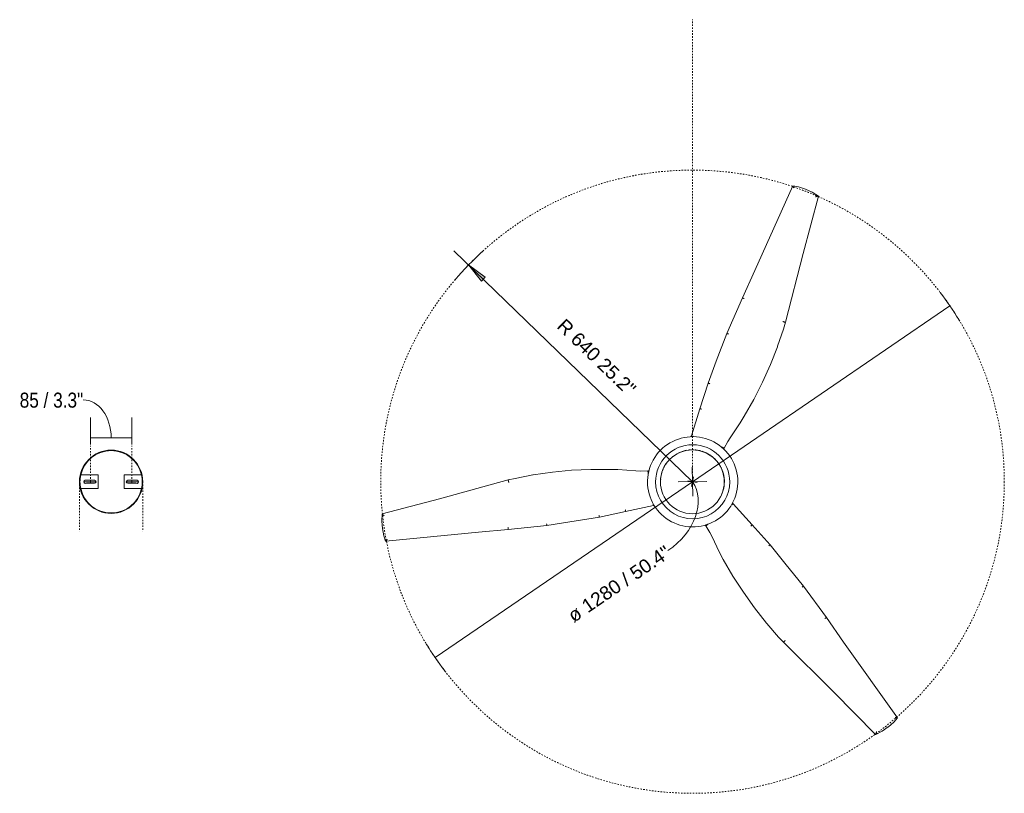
# Model space of a CAD drawing. Header units: millimetres. Extents: x 5770 to 11194, y -3107 to 7544.
# Tile 3 of 3: x 9173 to 11194, y 5955 to 7544. Entities that reach past the tile are written whole.
import ezdxf

# ---------------------------------------------------------------- set-up
doc = ezdxf.new("R2010")
doc.units = ezdxf.units.MM
doc.linetypes.add('Dash', pattern=[6, 3, -3])
doc.linetypes.add('Hidden', pattern=[7.14375, 4.7625, -2.38125])
doc.layers.add('A-ANNO-DIMS', color=7, linetype='Dash', lineweight=9, true_color=0xd2d2d2)
doc.layers.add('A-ANNO-DIMS-14', color=7, linetype='Continuous', lineweight=9)
doc.layers.add('E-LITE-EQPM', color=7, linetype='Continuous', lineweight=20)
doc.styles.add('Arial', font='arial.ttf', dxfattribs={"height": 28})
doc.styles.add('Arial Narrow', font='ARIALN.TTF', dxfattribs={"height": 30.8})
doc.dimstyles.new('Diameter_-_3mm_Arial', dxfattribs={"dimscale": 304.8, "dimtxt": 28.567263, "dimasz": 0, "dimexe": 0.110236, "dimexo": 0, "dimgap": 0.068898, "dimtad": 1, "dimjust": 3, "dimdec": 0, "dimzin": 0, "dimdsep": 46, "dimtxsty": 'Arial', "dimblk1": 'NONE', "dimblk2": 'NONE', "dimsah": 1, "dimcen": 0.09, "dimadec": 0, "dimazin": 0, "dimtfac": 1, "dimtdec": 4, "dimtix": 1, "dimtmove": 0, "dimatfit": 2, "dimfxl": 1, "dimtvp": 1, "dimtolj": 1, "dimtzin": 0, "dimarcsym": 2})
doc.dimstyles.new('FARO_-_2_2mm_Arial_Narrow_mm_Inch_Right', dxfattribs={"dimscale": 304.8, "dimtxt": 31.521674, "dimasz": 0, "dimexe": 0.137795, "dimexo": 0.0625, "dimgap": 0.022966, "dimtad": 1, "dimdec": 0, "dimzin": 0, "dimdsep": 46, "dimtxsty": 'Arial Narrow', "dimblk1": 'NONE', "dimblk2": 'NONE', "dimsah": 1, "dimcen": 0.09, "dimadec": 0, "dimazin": 0, "dimtfac": 1, "dimtdec": 4, "dimtix": 1, "dimtmove": 1, "dimatfit": 3, "dimfxl": 0.045932, "dimfxlon": 1, "dimtvp": 1, "dimtolj": 1, "dimtzin": 0, "dimarcsym": 2})
doc.dimstyles.new('Radial_-_3mm_Arial', dxfattribs={"dimscale": 304.8, "dimtxt": 28.567263, "dimasz": 0.137795, "dimexe": 0.137795, "dimexo": 0, "dimgap": 0.080381, "dimtad": 1, "dimjust": 3, "dimdec": 0, "dimzin": 0, "dimdsep": 46, "dimtxsty": 'Arial', "dimsah": 1, "dimcen": 0.09, "dimdle": 0.137795, "dimadec": 0, "dimazin": 0, "dimtfac": 1, "dimtdec": 4, "dimtix": 1, "dimtmove": 0, "dimatfit": 2, "dimfxl": 1, "dimtvp": 1, "dimtfill": 1, "dimtolj": 1, "dimtzin": 0, "dimarcsym": 2})

# ---------------------------------------------------------------- blocks, each defined once
blk = doc.blocks.new('32006-10 - 32006 ETERFAN Matt black ceiling fan with DC motor-500507-Planta_PDF')
at = {"layer": 'E-LITE-EQPM'}
for p, q in [((97.9, 378.8), (89.6, 299.3)), ((89.6, 299.3), (80.3, 239.3)), ((80.3, 239.3), (72.5, 191.5)), ((72.5, 191.5), (61, 137.6)), ((61, 137.6), (48.7, 80.5)), ((61, 137.6), (60.9, 137.6)), ((48.7, 80.5), (48.5, 78.8)), ((-150.1, -14.9), (-94.4, 2.7)), ((-94.4, 2.7), (-92.4, 3.5)), ((-202.7, -31.6), (-150.1, -14.9)), ((-150.1, -14.9), (-150, -15)), ((-248, -48.4), (-202.7, -31.6)), ((-304.8, -70), (-248, -48.4)), ((-377.9, -102.1), (-304.8, -70)), ((45.1, -82.8), (43.5, -81.6)), ((88.4, -122), (45.1, -82.8)), ((88.4, -122), (88.5, -121.9)), ((129.4, -158.9), (88.4, -122)), ((166.9, -189.4), (129.4, -158.9)), ((214.2, -227.6), (166.9, -189.4)), ((278.9, -274.4), (214.2, -227.6))]:
    blk.add_line(p, q, dxfattribs=at)
at = {"layer": 'E-LITE-EQPM', "flags": 128}
for points in [[(-3.8, 378.7), (34.8, 519.6), (65.6, 637.3)], [(65.7, 637.4), (80.8, 638.1), (95.8, 636.9), (96, 636.9)], [(96, 636.9), (110.7, 633.8), (121.7, 630.2)], [(121.7, 630.1), (103.4, 439.8), (97.9, 378.8)], [(-14.2, 327.9), (-7.1, 364.3), (-3.8, 378.7)], [(-25.6, 169.5), (-25.6, 209), (-23.7, 248.6), (-19.9, 287.9), (-14.3, 327.1), (-14.2, 327.9)], [(-22.6, 116.4), (-25.1, 153.6), (-25.6, 169.5)], [(60.9, 137.6), (60.5, 137.7), (60, 137.8), (59.3, 138), (58.4, 138.2), (57.5, 138.4)], [(-22.5, 92), (-22, 107.6), (-22.6, 116.4)], [(0, -92.7), (-6.3, -92.5), (-12.5, -91.8), (-18.7, -90.8), (-24.8, -89.3), (-30.8, -87.4), (-36.6, -85.2), (-42.3, -82.5), (-47.7, -79.4), (-53, -76), (-58, -72.3), (-62.8, -68.2), (-67.2, -63.8), (-71.4, -59.1), (-75.2, -54.1), (-78.7, -48.9), (-81.9, -43.5), (-84.6, -37.9), (-87, -32.1), (-88.9, -26.1), (-90.5, -20), (-91.6, -13.9), (-92.4, -7.6), (-92.7, -1.4), (-92.6, 4.9), (-92, 11.1), (-91.1, 17.3), (-89.7, 23.4), (-87.9, 29.4), (-85.7, 35.3), (-83.1, 41), (-80.1, 46.6), (-76.8, 51.9), (-73.1, 56.9), (-69.1, 61.8), (-64.8, 66.3), (-60.2, 70.5), (-55.3, 74.4), (-50.1, 78), (-44.7, 81.2), (-39.1, 84), (-33.4, 86.5), (-27.4, 88.5), (-21.4, 90.2), (-15.2, 91.4), (-9, 92.3), (-2.8, 92.6), (0, 92.7)], [(-23.2, 89.4), (-22.5, 92), (-22.5, 92)], [(0, 92.7), (6.3, 92.5), (12.5, 91.8), (18.7, 90.8), (24.8, 89.3), (30.8, 87.4), (36.6, 85.2), (42.3, 82.5), (47.7, 79.4), (53, 76), (58, 72.3), (62.8, 68.2), (67.2, 63.8), (71.4, 59.1), (75.2, 54.1), (78.7, 48.9), (81.9, 43.5), (84.6, 37.9), (87, 32.1), (88.9, 26.1), (90.5, 20), (91.6, 13.9), (92.4, 7.6), (92.7, 1.4), (92.6, -4.9), (92, -11.1), (91.1, -17.3), (89.7, -23.4), (87.9, -29.4), (85.7, -35.3), (83.1, -41), (80.1, -46.6), (76.8, -51.9), (73.1, -56.9), (69.1, -61.8), (64.8, -66.3), (60.2, -70.5), (55.3, -74.4), (50.1, -78), (44.7, -81.2), (39.1, -84), (33.4, -86.5), (27.4, -88.5), (21.4, -90.2), (15.2, -91.4), (9, -92.3), (2.8, -92.6), (0, -92.7)], [(-150, -15), (-149.9, -15.4), (-149.8, -15.9), (-149.6, -16.6), (-149.3, -17.4), (-149, -18.3)], [(89.1, -25.2), (90.6, -26.8), (90.7, -26.8)], [(90.7, -26.8), (103.9, -35), (111.8, -39)], [(111.8, -39), (145.3, -55.3), (159.3, -62.8)], [(-90.3, -77), (-121.4, -97.6), (-134.9, -105.9)], [(-69.1, -64.9), (-82.9, -72.2), (-90.3, -77)], [(-66.5, -64.2), (-69.1, -64.9), (-69.1, -64.9)], [(159.3, -62.8), (193.6, -82.6), (226.8, -104), (259.1, -127), (290.2, -151.4), (290.8, -151.9)], [(-608.2, -205.7), (-433.7, -127.6), (-377.9, -102.1)], [(-134.9, -105.9), (-169.3, -125.5), (-204.6, -143.4), (-240.7, -159.6), (-277.5, -174.1), (-278.3, -174.3)], [(88.5, -121.9), (88.8, -121.6), (89.1, -121.2), (89.6, -120.6), (90.2, -120), (90.9, -119.3)], [(290.8, -151.9), (318.8, -176.2), (329.7, -186.3)], [(-278.3, -174.3), (-313.4, -186.2), (-327.6, -190.5)], [(-327.6, -190.5), (-469.1, -226.6), (-586.7, -258)], [(329.7, -186.3), (432.4, -290.1), (519, -375.6)], [(-601.3, -231.4), (-605.9, -217.1), (-608.2, -205.8)], [(-586.8, -258), (-594.8, -245.3), (-601.2, -231.6), (-601.3, -231.4)], [(484.7, -420.6), (329.1, -309.6), (278.9, -274.4)], [(519, -375.7), (512.1, -389.1), (503.6, -401.5), (503.4, -401.7)], [(503.4, -401.7), (493.4, -412.9), (484.8, -420.6)]]:
    blk.add_lwpolyline(points, dxfattribs=at)
at = {"layer": 'E-LITE-EQPM'}
for radius, start, end in [(76.1, 90, 270), (76.1, 270, 90), (65, 239.6759, 240), (65, 247.258, 270), (65, 270, 300.1884), (65, 307.5, 307.7649)]:
    blk.add_arc((0, 0), radius, start, end, dxfattribs=at)
for points, knots in [([(65.7, 637.2), (65.6, 637.2), (65.6, 637.3), (65.7, 637.4), (65.7, 637.4)], [-0.2, -0.2, -0.2, -0.2, -0.1, -0.0267368, -0.0267368, -0.0267368, -0.0267368]), ([(65.7, 637.4), (65.8, 637.4), (65.9, 637.3), (66.2, 637.1), (66.4, 636.9), (66.6, 636.8), (66.8, 636.6), (67, 636.4), (67.2, 636.3), (67.3, 636.1), (67.5, 635.9), (67.8, 635.7), (68, 635.4), (68.3, 635.1), (68.6, 634.7), (69.2, 634.1), (69.7, 633.5), (70.1, 633.1)], [-1, -1, -1, -1, -0.9, -0.8, -0.75, -0.7, -0.65, -0.6, -0.575, -0.55, -0.5, -0.45, -0.4, -0.35, -0.3, -0.2, 0, 0, 0, 0]), ([(121.7, 630.2), (121.7, 630.2), (121.8, 630.1), (121.7, 630), (121.7, 629.9), (121.6, 629.8), (121.5, 629.7), (121.3, 629.6), (121.2, 629.4), (121, 629.3), (120.9, 629.2), (120.7, 629.1), (120.5, 628.9), (120.2, 628.7), (119.9, 628.5), (119.7, 628.3), (119.4, 628.1), (119, 627.8), (118.4, 627.4), (118, 627.1), (117.8, 627)], [-1, -1, -1, -1, -0.9, -0.85, -0.8, -0.75, -0.7, -0.65, -0.6, -0.575, -0.55, -0.5, -0.45, -0.4, -0.35, -0.3, -0.25, -0.2, -0.1, 0, 0, 0, 0]), ([(89.6, 299.3), (89.6, 299.3), (89.6, 299.3), (89.3, 299.4), (88.5, 299.5), (87.4, 299.6), (86.5, 299.8), (86, 299.8)], [-0.8787324, -0.8787324, -0.8787324, -0.8787324, -0.8, -0.6, -0.4, -0.2, 0, 0, 0, 0]), ([(72.5, 191.5), (72.5, 191.5), (72.5, 191.6), (72.2, 191.6), (71.4, 191.8), (70.3, 192), (69.4, 192.2), (68.9, 192.3)], [-0.8787589, -0.8787589, -0.8787589, -0.8787589, -0.8, -0.6, -0.4, -0.2, 0, 0, 0, 0]), ([(48.7, 80.5), (48.7, 80.5), (48.7, 80.5), (48.7, 80.5), (48.6, 80.5), (48.6, 80.5), (48.5, 80.6), (48.3, 80.6), (47.9, 80.7), (47.2, 80.8), (46.3, 81.1), (45.5, 81.2), (45.2, 81.3)], [0.121122, 0.121122, 0.121122, 0.121122, 0.1666667, 0.2083333, 0.25, 0.2916667, 0.3333333, 0.4166667, 0.5, 0.6666667, 0.8333333, 1, 1, 1, 1]), ([(-94.4, 2.7), (-94.4, 2.7), (-94.4, 2.7), (-94.4, 2.6), (-94.3, 2.6), (-94.3, 2.5), (-94.3, 2.4), (-94.3, 2.2), (-94.1, 1.9), (-93.9, 1.2), (-93.6, 0.3), (-93.4, -0.4), (-93.3, -0.8)], [0.121122, 0.121122, 0.121122, 0.121122, 0.1666667, 0.2083333, 0.25, 0.2916667, 0.3333333, 0.4166667, 0.5, 0.6666667, 0.8333333, 1, 1, 1, 1]), ([(-202.7, -31.6), (-202.7, -31.6), (-202.6, -31.6), (-202.6, -31.9), (-202.3, -32.7), (-202, -33.7), (-201.7, -34.6), (-201.5, -35)], [-0.8787589, -0.8787589, -0.8787589, -0.8787589, -0.8, -0.6, -0.4, -0.2, 0, 0, 0, 0]), ([(-304.8, -70), (-304.8, -70), (-304.8, -70), (-304.7, -70.3), (-304.4, -71.1), (-303.9, -72.1), (-303.6, -73), (-303.4, -73.4)], [-0.8787324, -0.8787324, -0.8787324, -0.8787324, -0.8, -0.6, -0.4, -0.2, 0, 0, 0, 0]), ([(45.1, -82.8), (45.1, -82.8), (45.1, -82.8), (45.1, -82.8), (45.2, -82.7), (45.2, -82.7), (45.3, -82.6), (45.4, -82.5), (45.7, -82.2), (46.1, -81.7), (46.8, -80.9), (47.3, -80.4), (47.6, -80.1)], [0.121122, 0.121122, 0.121122, 0.121122, 0.1666667, 0.2083333, 0.25, 0.2916667, 0.3333333, 0.4166667, 0.5, 0.6666667, 0.8333333, 1, 1, 1, 1]), ([(129.4, -158.9), (129.4, -158.9), (129.4, -158.9), (129.6, -158.6), (130.2, -158), (130.9, -157.2), (131.5, -156.5), (131.8, -156.1)], [-0.8787589, -0.8787589, -0.8787589, -0.8787589, -0.8, -0.6, -0.4, -0.2, 0, 0, 0, 0]), ([(-608.2, -205.8), (-608.2, -205.7), (-608.2, -205.7), (-608.1, -205.7), (-608, -205.7), (-607.9, -205.7), (-607.7, -205.7), (-607.5, -205.8), (-607.3, -205.9), (-607.1, -205.9), (-607, -206), (-606.8, -206.1), (-606.5, -206.2), (-606.2, -206.3), (-605.9, -206.5), (-605.6, -206.6), (-605.2, -206.8), (-604.8, -207), (-604.2, -207.3), (-603.7, -207.5), (-603.5, -207.6)], [-1, -1, -1, -1, -0.9, -0.85, -0.8, -0.75, -0.7, -0.65, -0.6, -0.575, -0.55, -0.5, -0.45, -0.4, -0.35, -0.3, -0.25, -0.2, -0.1, 0, 0, 0, 0]), ([(214.2, -227.6), (214.2, -227.6), (214.3, -227.5), (214.4, -227.3), (214.9, -226.6), (215.6, -225.7), (216.2, -225), (216.5, -224.7)], [-0.8787324, -0.8787324, -0.8787324, -0.8787324, -0.8, -0.6, -0.4, -0.2, 0, 0, 0, 0]), ([(-586.8, -258), (-586.8, -257.9), (-586.8, -257.8), (-586.8, -257.5), (-586.7, -257.2), (-586.7, -256.9), (-586.6, -256.6), (-586.6, -256.4), (-586.5, -256.2), (-586.5, -256), (-586.4, -255.7), (-586.3, -255.4), (-586.2, -255), (-586.1, -254.6), (-585.9, -254.2), (-585.6, -253.3), (-585.4, -252.6), (-585.2, -252.1)], [-1, -1, -1, -1, -0.9, -0.8, -0.75, -0.7, -0.65, -0.6, -0.575, -0.55, -0.5, -0.45, -0.4, -0.35, -0.3, -0.2, 0, 0, 0, 0]), ([(-586.6, -257.9), (-586.6, -258), (-586.7, -258), (-586.7, -258), (-586.8, -258)], [-0.2, -0.2, -0.2, -0.2, -0.1, -0.0267368, -0.0267368, -0.0267368, -0.0267368]), ([(519, -375.7), (519, -375.8), (518.8, -375.9), (518.6, -376), (518.3, -376.1), (518, -376.2), (517.8, -376.3), (517.5, -376.4), (517.3, -376.4), (517.1, -376.5), (516.8, -376.6), (516.5, -376.6), (516.1, -376.7), (515.8, -376.8), (515.3, -376.9), (514.4, -377.1), (513.6, -377.3), (513.1, -377.3)], [-1, -1, -1, -1, -0.9, -0.8, -0.75, -0.7, -0.65, -0.6, -0.575, -0.55, -0.5, -0.45, -0.4, -0.35, -0.3, -0.2, 0, 0, 0, 0]), ([(518.8, -375.6), (518.9, -375.6), (519, -375.6), (519, -375.7), (519, -375.7)], [-0.2, -0.2, -0.2, -0.2, -0.1, -0.0267368, -0.0267368, -0.0267368, -0.0267368]), ([(484.8, -420.6), (484.8, -420.6), (484.7, -420.7), (484.6, -420.6), (484.6, -420.5), (484.6, -420.4), (484.5, -420.2), (484.5, -420), (484.4, -419.8), (484.4, -419.6), (484.4, -419.5), (484.3, -419.2), (484.3, -418.9), (484.2, -418.6), (484.2, -418.3), (484.2, -417.9), (484.1, -417.6), (484.1, -417.1), (484.1, -416.4), (484, -415.9), (484, -415.6)], [-1, -1, -1, -1, -0.9, -0.85, -0.8, -0.75, -0.7, -0.65, -0.6, -0.575, -0.55, -0.5, -0.45, -0.4, -0.35, -0.3, -0.25, -0.2, -0.1, 0, 0, 0, 0])]:
    blk.add_open_spline(points, degree=3, knots=knots, dxfattribs=at)
for points in [[(-3.8, 378.7), (-3.8, 378.7), (-3.8, 378.7), (-3.8, 378.7)], [(-3.8, 378.7), (-3.8, 378.7), (-3.8, 378.7), (-3.7, 378.7)], [(-3.7, 378.7), (-3.6, 378.7), (-3.3, 378.6), (-2.4, 378.4), (-1.3, 378.2), (0, 377.8), (1, 377.6), (1.4, 377.5)], [(97.9, 378.8), (97.8, 378.8), (97.7, 378.8), (97.4, 378.8), (96.8, 378.8), (96.1, 378.9), (95.2, 379), (94.5, 379), (94.2, 379.1)], [(-22.5, 92), (-22.5, 92), (-22.5, 92), (-22.5, 92)], [(-22.5, 92), (-22.5, 92), (-22.5, 92), (-22.5, 92)], [(-22.5, 92), (-22.4, 92), (-22.1, 91.9), (-21.2, 91.8), (-20, 91.6), (-18.6, 91.4), (-17.7, 91.3), (-17.2, 91.2)], [(90.6, -26.9), (90.6, -26.9), (90.4, -27.2), (89.8, -27.9), (89.1, -28.8), (88.2, -29.9), (87.6, -30.6), (87.3, -31)], [(90.6, -26.8), (90.7, -26.8), (90.7, -26.8), (90.7, -26.8)], [(90.7, -26.8), (90.7, -26.8), (90.6, -26.8), (90.6, -26.9)], [(-69.2, -64.9), (-69.2, -64.8), (-69.3, -64.5), (-69.6, -63.7), (-70, -62.5), (-70.5, -61.3), (-70.9, -60.4), (-71, -59.9)], [(-69.1, -64.9), (-69.1, -64.9), (-69.1, -64.9), (-69.2, -64.9)], [(-69.1, -64.9), (-69.1, -64.9), (-69.1, -64.9), (-69.1, -64.9)], [(-377.9, -102.1), (-377.9, -102.2), (-377.9, -102.2), (-377.7, -102.6), (-377.4, -103.1), (-377.1, -103.8), (-376.8, -104.6), (-376.5, -105.1), (-376.4, -105.4)], [(-327.6, -190.4), (-327.7, -190.3), (-327.8, -190), (-328, -189.2), (-328.3, -188), (-328.7, -186.7), (-329, -185.8), (-329.1, -185.3)], [(-327.6, -190.4), (-327.6, -190.4), (-327.6, -190.5), (-327.6, -190.5)], [(-327.6, -190.5), (-327.6, -190.5), (-327.6, -190.4), (-327.6, -190.4)], [(329.6, -186.4), (329.6, -186.4), (329.4, -186.7), (328.8, -187.3), (327.9, -188.2), (327, -189.2), (326.3, -189.8), (326, -190.2)], [(329.6, -186.3), (329.7, -186.3), (329.7, -186.3), (329.7, -186.3)], [(329.7, -186.3), (329.7, -186.3), (329.7, -186.3), (329.6, -186.4)], [(278.9, -274.4), (278.9, -274.4), (279, -274.3), (279.2, -274), (279.5, -273.5), (279.9, -272.9), (280.4, -272.2), (280.8, -271.6), (281, -271.4)]]:
    blk.add_open_spline(points, degree=3, dxfattribs=at)
blk = doc.blocks.new('DIMBLOCK9-Planta_PDF Fixing Holes')
at = {"layer": 'A-ANNO-DIMS-14', "color": 251, "true_color": 0x5b5b5b, "transparency": 16777216}
for p, q in [((9318.3, 6671.1), (9318.3, 6727.1)), ((9403.2, 6671.1), (9403.2, 6727.1)), ((9318.3, 6685.1), (9403.2, 6685.1)), ((9318.3, 6685.1), (9318.3, 6671.1)), ((9403.2, 6685.1), (9403.2, 6671.1))]:
    blk.add_line(p, q, dxfattribs=at)
blk.add_ellipse((9303.5, 6685.1), major_axis=(0, 78.1), ratio=0.732571, start_param=4.712389, end_param=6.283185, dxfattribs=at)
at = {"layer": 'A-ANNO-DIMS-14', "color": 0, "transparency": 16777216, "insert": (9173, 6777.9), "char_height": 30.8, "width": 156.708, "attachment_point": 1, "line_spacing_factor": 0.974696, "style": 'Arial Narrow'}
blk.add_mtext('85 / 3.3"', dxfattribs=at)
blk = doc.blocks.new('_None')
blk = doc.blocks.new('DIMBLOCK10-Planta_PDF')
at = {"layer": 'A-ANNO-DIMS-14', "color": 8, "true_color": 0x787878, "transparency": 16777216}
for p, q in [((10554.1, 6595), (11082.4, 6956.1)), ((10554.1, 6595), (10025.8, 6233.8)), ((10544.4, 6596.8), (10563.8, 6593.1)), ((10552.3, 6585.2), (10555.9, 6604.7))]:
    blk.add_line(p, q, dxfattribs=at)
for start, end in [(31.3498, 37.3659), (211.3498, 217.3659)]:
    blk.add_arc((10554.1, 6595), 640, start, end, dxfattribs=at)
blk.add_ellipse((10453.8, 6526.4), major_axis=(100.3, 68.6), ratio=0.727559, start_param=4.712389, end_param=6.283185, dxfattribs=at)
at = {"layer": 'A-ANNO-DIMS-14', "color": 0, "transparency": 16777216, "insert": (10294.6, 6327.9), "char_height": 28, "width": 292.177, "attachment_point": 1, "rotation": 34.3579, "line_spacing_factor": 0.941778, "style": 'Arial'}
blk.add_mtext('ø 1280 / 50.4"', dxfattribs=at)
blk = doc.blocks.new('DIMBLOCK11-Planta_PDF')
at = {"layer": 'A-ANNO-DIMS-14', "transparency": 16777216}
blk.add_hatch(color=256, dxfattribs=at).paths.add_polyline_path([(10094.3, 7040.1), (10120.6, 7006.9), (10128.3, 7014.8)])
for p, q in [((10554.1, 6595), (10064.1, 7069.3)), ((10094.3, 7040.1), (10120.6, 7006.9)), ((10128.3, 7014.8), (10094.3, 7040.1)), ((10120.6, 7006.9), (10128.3, 7014.8)), ((10553.6, 6624.6), (10554.6, 6565.3)), ((10524.4, 6594.5), (10583.8, 6595.4))]:
    blk.add_line(p, q, dxfattribs=at)
blk.add_arc((10554.1, 6595), 640, 132.1715, 139.6916, dxfattribs=at)
at = {"layer": 'A-ANNO-DIMS-14', "color": 0, "transparency": 16777216, "insert": (10293.1, 6932.3), "char_height": 28, "width": 245.239, "attachment_point": 1, "rotation": 315.9316, "line_spacing_factor": 0.941778, "style": 'Arial', "bg_fill": 3, "box_fill_scale": 1.25, "bg_fill_color": 256, "bg_fill_true_color": 13158600, "bg_fill_transparency": 0}
blk.add_mtext('R 640 25.2"', dxfattribs=at)

msp = doc.modelspace()

# ---------------------------------------------------------------- linework, layer by layer
at = {"layer": 'A-ANNO-DIMS'}
for p, q in [((10554.1, 6595), (10554.1, 7544)), ((9318.3, 6595), (9318.3, 6669)), ((9403.2, 6595), (9403.2, 6669)), ((9295.7, 6595), (9295.7, 6492.8)), ((9329.5, 6595), (9329.5, 6595.8)), ((9425.7, 6595), (9425.7, 6492.8))]:
    msp.add_line(p, q, dxfattribs=at)
msp.add_circle((10554.1, 6595), 640, dxfattribs=at)
at = {"layer": 'A-ANNO-DIMS', "color": 7, "linetype": 'Hidden'}
msp.add_arc((10554.1, 6595), 65.5, 0, 180, dxfattribs=at)
at = {"layer": 'E-LITE-EQPM'}
for p, q in [((9334.1, 6608.8), (9298.3, 6608.8)), ((9329.7, 6594.8), (9304.7, 6594.8)), ((9309.9, 6597.9), (9326.6, 6597.9)), ((9326.6, 6591.7), (9309.9, 6591.7)), ((9318.3, 6591.7), (9318.3, 6597.9)), ((9334.1, 6580.8), (9334.1, 6608.8)), ((9423.2, 6608.8), (9387.4, 6608.8)), ((9387.4, 6608.8), (9387.4, 6580.8)), ((9391.7, 6594.8), (9416.7, 6594.8)), ((9394.8, 6597.9), (9411.6, 6597.9)), ((9411.6, 6591.7), (9394.8, 6591.7)), ((9403.2, 6591.7), (9403.2, 6597.9)), ((9298.3, 6580.8), (9334.1, 6580.8)), ((9387.4, 6580.8), (9423.2, 6580.8))]:
    msp.add_line(p, q, dxfattribs=at)
for centre, radius, start, end in [((9360.7, 6594.8), 65, 0, 180), ((9360.7, 6594.8), 64, 12.6361, 167.3639), ((10553.8, 6594.8), 65.5, 90, 270), ((10553.8, 6594.8), 65.5, 270, 90), ((9360.7, 6594.8), 65, 180, 0), ((9360.7, 6594.8), 64, 167.3658, 180), ((9360.7, 6594.8), 64, 180, 192.6342), ((9360.7, 6594.8), 64, 170.8911, 172.9933), ((9308.2, 6594.8), 3.5, 62.3396, 297.6604), ((9326.6, 6594.8), 3.1, 270, 90), ((9394.8, 6594.8), 3.1, 90, 270), ((9413.2, 6594.8), 3.5, 242.3396, 117.6604), ((9360.7, 6594.8), 64, 360, 12.6342), ((9360.7, 6594.8), 64, 347.3658, 360), ((9360.7, 6594.8), 64, 7.0067, 9.0812), ((9360.7, 6594.8), 64, 187.0067, 189.1089), ((9360.7, 6594.8), 64, 192.6361, 347.3639), ((9360.7, 6594.8), 64, 350.8911, 352.9933)]:
    msp.add_arc(centre, radius, start, end, dxfattribs=at)

# ---------------------------------------------------------------- block references
at = {"layer": 'E-LITE-EQPM', "extrusion": (0, 0, -1), "rotation": 270.0000000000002}
msp.add_blockref('32006-10 - 32006 ETERFAN Matt black ceiling fan with DC motor-500507-Planta_PDF', (-10554.4, 6594.8), dxfattribs=at)

# ---------------------------------------------------------------- dimensions: what is measured, and where the dimension line sits
at = {"layer": 'A-ANNO-DIMS', "color": 8, "linetype": 'Continuous', "true_color": 0x787878}
dim = msp.add_diameter_dim_2p(p1=(11082.4, 6956.1), p2=(10025.8, 6233.8), dimstyle='Diameter_-_3mm_Arial', override={"dimpost": 'ø<>'}, dxfattribs=at)
dim.commit()
dim.dimension.update_dxf_attribs({"geometry": 'DIMBLOCK10-Planta_PDF', "text_midpoint": (10532, 6627.3)})
at = {"layer": 'A-ANNO-DIMS', "color": 251, "linetype": 'Continuous', "true_color": 0x5b5b5b}
dim = msp.add_linear_dim(base=(9403.2, 6685.1), p1=(9318.3, 6671.1), p2=(9403.2, 6671.1), dimstyle='FARO_-_2_2mm_Arial_Narrow_mm_Inch_Right', override={"dimpost": '<>', "dimfxl": 84.975192}, dxfattribs=at)
dim.commit()
dim.dimension.update_dxf_attribs({"geometry": 'DIMBLOCK9-Planta_PDF Fixing Holes', "text_midpoint": (9251.3, 6757.4), "dimtype": 160})

# ---------------------------------------------------------------- next in the draw order: dimensions: what is measured, and where the dimension line sits
at = {"layer": 'A-ANNO-DIMS', "color": 7, "linetype": 'Continuous'}
dim = msp.add_radius_dim(center=(10554.1, 6595), mpoint=(10094.3, 7040.1), dimstyle='Radial_-_3mm_Arial', override={"dimpost": 'R<>'}, dxfattribs=at)
dim.commit()
dim.dimension.update_dxf_attribs({"geometry": 'DIMBLOCK11-Planta_PDF', "text_midpoint": (10368.8, 6833.4)})

doc.saveas('drawing.dxf')
